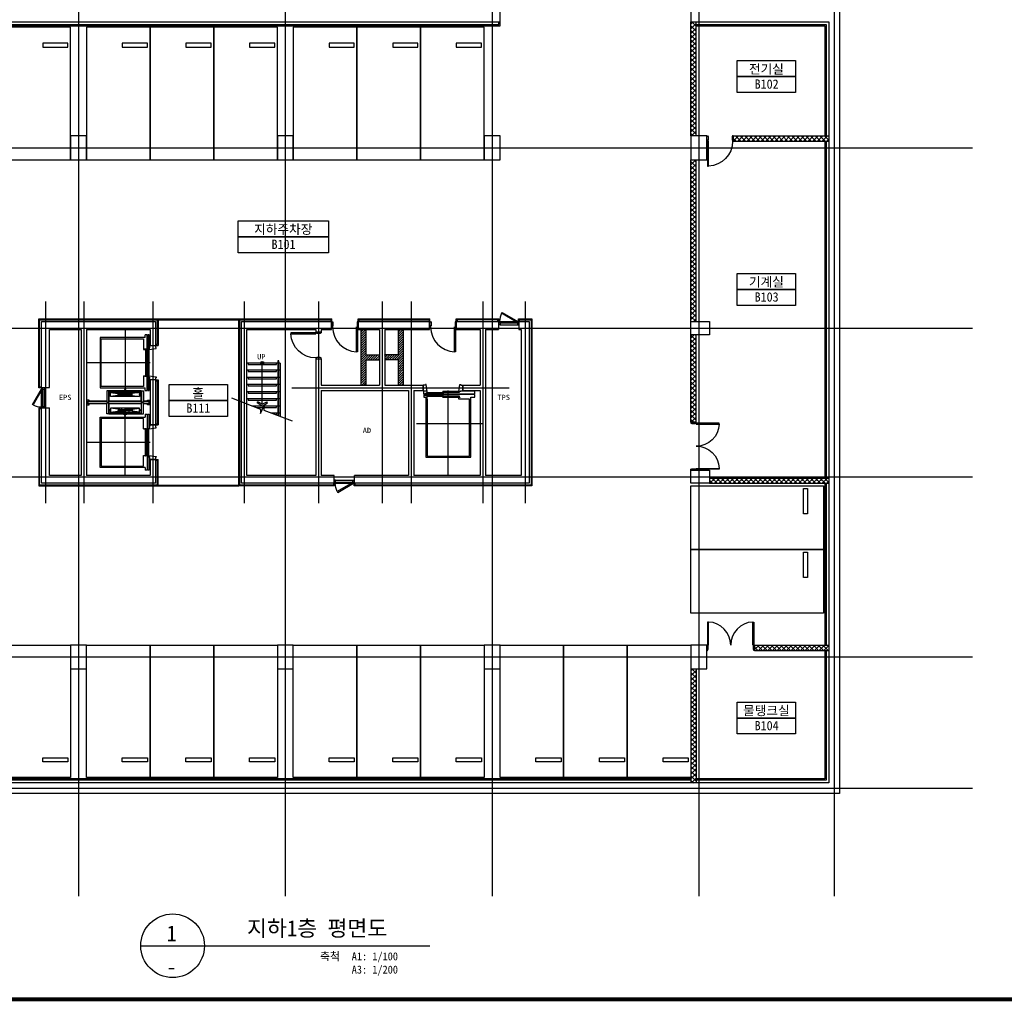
# Model space of a CAD drawing. Header units: millimetres. Extents: x 3445018 to 4174071, y -6064565 to -5122887.
# Tile 144 of 192: x 3700014 to 3737156, y -5254297 to -5217280. Entities that reach past the tile are written whole.
import ezdxf
from ezdxf.enums import TextEntityAlignment as Align

# ---------------------------------------------------------------- set-up
doc = ezdxf.new("R2010")
doc.units = ezdxf.units.MM
doc.header["$MEASUREMENT"] = 0
doc.linetypes.add('CEN', pattern=[66, 60, -2, 2, -2])
doc.layers.get('0').update_dxf_attribs({"linetype": 'CONTINUOUS'})
for name, color, linetype in [('3', 3, 'CONTINUOUS'), ('A_GE_FORM', 7, 'CONTINUOUS'), ('CAR', 5, 'CONTINUOUS'), ('CEN', 13, 'CEN'), ('DO', 7, 'CONTINUOUS'), ('EL3', 7, 'CONTINUOUS'), ('ELEV CAR', 8, 'CONTINUOUS'), ('FIN', 6, 'CONTINUOUS'), ('HA1', 8, 'CONTINUOUS'), ('RBO', 1, 'CONTINUOUS'), ('SHEET_SD', 7, 'CONTINUOUS'), ('ST', 7, 'CONTINUOUS'), ('ST2', 6, 'CONTINUOUS'), ('STL2', 6, 'CONTINUOUS'), ('SY', 1, 'CONTINUOUS'), ('TE1', 3, 'CONTINUOUS'), ('TE2', 2, 'CONTINUOUS'), ('WA1', 2, 'CONTINUOUS'), ('WA2', 3, 'CONTINUOUS')]:
    doc.layers.add(name, color=color, linetype=linetype)
doc.styles.add('SDP-S', font='txt')
doc.styles.add('돋움체', font='txt')

# ---------------------------------------------------------------- blocks, each defined once
blk = doc.blocks.new('D_1800')
at = {"layer": 'DO'}
for points in [[(568613, -959486), (568648, -959486), (568648, -958617), (568613, -958617)], [(570353, -959486), (570318, -959486), (570318, -958617), (570353, -958617)]]:
    blk.add_lwpolyline(points, close=True, dxfattribs=at)
for points in [[(568628, -959646), (568628, -959526), (568613, -959526), (568613, -959486), (568583, -959486), (568583, -959686), (568613, -959686), (568628, -959646)], [(570338, -959646), (570338, -959526), (570353, -959526), (570353, -959486), (570383, -959486), (570383, -959686), (570353, -959686), (570338, -959646)]]:
    blk.add_lwpolyline(points, dxfattribs=at)
for centre, start, end in [((568613, -959486), 0, 87.6944), ((570353, -959486), 92.3056, 180)]:
    blk.add_arc(centre, 870, start, end, dxfattribs=at)
blk = doc.blocks.new('D_1000')
at = {"layer": 'DO'}
blk.add_lwpolyline([(570687, -959494), (570687, -958554), (570722, -958554), (570722, -959494)], close=True, dxfattribs=at)
for points in [[(570702, -959654), (570702, -959534), (570687, -959534), (570687, -959494), (570657, -959494), (570657, -959694), (570687, -959694), (570702, -959654)], [(571612, -959654), (571612, -959534), (571627, -959534), (571627, -959494), (571657, -959494), (571657, -959694), (571627, -959694), (571612, -959654)]]:
    blk.add_lwpolyline(points, dxfattribs=at)
blk.add_arc((570687, -959494), 940, 0, 87.8662, dxfattribs=at)
blk = doc.blocks.new('A$C64A614D3')
at = {"layer": 'ELEV CAR', "linetype": 'CEN'}
for p, q in [((1250, 0), (1250, -2400)), ((4250, 0), (4250, -2400)), ((0, -1455), (2540, -1455)), ((5500, -1455), (2960, -1455))]:
    blk.add_line(p, q, dxfattribs=at)
at = {"layer": 'ELEV CAR'}
for p, q in [((2700, -765), (2700, -49)), ((2800, -49), (2700, -49)), ((2706, -765), (2706, -49)), ((2794, -765), (2794, -49)), ((2800, -49), (2800, -765)), ((300, -2215), (300, -515)), ((300, -515), (2200, -515)), ((350, -555), (350, -2155)), ((2150, -555), (350, -555)), ((2150, -2155), (2150, -555)), ((2200, -515), (2200, -2215)), ((3300, -515), (3300, -2215)), ((5200, -515), (3300, -515)), ((3350, -2155), (3350, -555)), ((3350, -555), (5150, -555)), ((5150, -555), (5150, -2155)), ((5200, -2215), (5200, -515)), ((2318, -837), (2740, -837)), ((2324, -837), (2324, -2067)), ((2378, -904), (2528, -2005)), ((2378, -2005), (2528, -905)), ((2700, -2067), (2700, -843)), ((2706, -2067), (2706, -843)), ((3182, -837), (2760, -837)), ((2794, -2067), (2794, -843)), ((2800, -843), (2800, -2067)), ((3122, -904), (2972, -2005)), ((3122, -2005), (2972, -905)), ((3176, -837), (3176, -2067)), ((2229, -1464), (2229, -1449)), ((2231, -1447), (2260, -1447)), ((2231, -1466), (2260, -1466)), ((2303, -1450), (2263, -1450)), ((2263, -1463), (2303, -1463)), ((2310, -1393), (2308, -1445)), ((2308, -1468), (2310, -1513)), ((2318, -1388), (2315, -1388)), ((2318, -1388), (2315, -1388)), ((2318, -1524), (2318, -1388)), ((2517, -1314), (2389, -1314)), ((2428, -1192), (2428, -1436)), ((2428, -1192), (2432, -1192)), ((2428, -1192), (2432, -1192)), ((2428, -1192), (2432, -1192)), ((2428, -1192), (2432, -1192)), ((2428, -1436), (2432, -1436)), ((2428, -1436), (2432, -1436)), ((2428, -1719), (2428, -1474)), ((2428, -1474), (2432, -1474)), ((2428, -1474), (2432, -1474)), ((2432, -1192), (2432, -1436)), ((2432, -1192), (2432, -1195)), ((2432, -1192), (2432, -1195)), ((2432, -1436), (2432, -1433)), ((2432, -1719), (2432, -1474)), ((2432, -1474), (2432, -1477)), ((2438, -1194), (2441, -1194)), ((2438, -1194), (2441, -1194)), ((2438, -1194), (2438, -1434)), ((2438, -1194), (2444, -1194)), ((2438, -1194), (2444, -1194)), ((2438, -1434), (2444, -1434)), ((2438, -1434), (2444, -1434)), ((2438, -1476), (2444, -1476)), ((2438, -1476), (2444, -1476)), ((2438, -1716), (2438, -1476)), ((2444, -1194), (2444, -1434)), ((2444, -1716), (2444, -1476)), ((2450, -1194), (2450, -1434)), ((2456, -1194), (2450, -1194)), ((2456, -1194), (2450, -1194)), ((2456, -1434), (2450, -1434)), ((2450, -1716), (2450, -1476)), ((2456, -1476), (2450, -1476)), ((2453, -1449), (2453, -1179)), ((2456, -1194), (2453, -1194)), ((2456, -1194), (2453, -1194)), ((2453, -1461), (2453, -1731)), ((2456, -1194), (2456, -1434)), ((2456, -1716), (2456, -1476)), ((2468, -1194), (2462, -1194)), ((2462, -1194), (2462, -1434)), ((2462, -1194), (2462, -1434)), ((2468, -1434), (2462, -1434)), ((2468, -1476), (2462, -1476)), ((2462, -1716), (2462, -1476)), ((2462, -1716), (2462, -1476)), ((2468, -1194), (2465, -1194)), ((2468, -1194), (2468, -1434)), ((2468, -1716), (2468, -1476)), ((2475, -1192), (2474, -1195)), ((2475, -1192), (2474, -1195)), ((2475, -1436), (2474, -1433)), ((2475, -1474), (2474, -1477)), ((2478, -1192), (2475, -1192)), ((2478, -1192), (2475, -1192)), ((2475, -1192), (2475, -1436)), ((2478, -1192), (2475, -1192)), ((2478, -1192), (2475, -1192)), ((2478, -1436), (2475, -1436)), ((2478, -1436), (2475, -1436)), ((2475, -1719), (2475, -1474)), ((2478, -1474), (2475, -1474)), ((2478, -1474), (2475, -1474)), ((2478, -1192), (2478, -1436)), ((2478, -1719), (2478, -1474)), ((2983, -1314), (3111, -1314)), ((3022, -1192), (3025, -1192)), ((3022, -1192), (3025, -1192)), ((3022, -1192), (3022, -1436)), ((3022, -1192), (3025, -1192)), ((3022, -1192), (3025, -1192)), ((3022, -1436), (3025, -1436)), ((3022, -1436), (3025, -1436)), ((3022, -1719), (3022, -1474)), ((3022, -1474), (3025, -1474)), ((3022, -1474), (3025, -1474)), ((3025, -1192), (3026, -1195)), ((3025, -1192), (3025, -1436)), ((3025, -1192), (3026, -1195)), ((3025, -1436), (3026, -1433)), ((3025, -1719), (3025, -1474)), ((3025, -1474), (3026, -1477)), ((3032, -1194), (3032, -1434)), ((3032, -1194), (3038, -1194)), ((3032, -1194), (3035, -1194)), ((3032, -1434), (3038, -1434)), ((3032, -1476), (3038, -1476)), ((3032, -1716), (3032, -1476)), ((3038, -1194), (3038, -1434)), ((3038, -1194), (3038, -1434)), ((3038, -1716), (3038, -1476)), ((3038, -1716), (3038, -1476)), ((3044, -1194), (3044, -1434)), ((3044, -1194), (3047, -1194)), ((3044, -1194), (3047, -1194)), ((3044, -1194), (3050, -1194)), ((3044, -1194), (3050, -1194)), ((3044, -1434), (3050, -1434)), ((3044, -1716), (3044, -1476)), ((3044, -1476), (3050, -1476)), ((3047, -1449), (3047, -1179)), ((3047, -1461), (3047, -1731)), ((3050, -1194), (3050, -1434)), ((3050, -1716), (3050, -1476)), ((3062, -1194), (3056, -1194)), ((3062, -1194), (3056, -1194)), ((3056, -1194), (3056, -1434)), ((3062, -1434), (3056, -1434)), ((3062, -1434), (3056, -1434)), ((3062, -1476), (3056, -1476)), ((3062, -1476), (3056, -1476)), ((3056, -1716), (3056, -1476)), ((3062, -1194), (3059, -1194)), ((3062, -1194), (3059, -1194)), ((3062, -1194), (3062, -1434)), ((3062, -1716), (3062, -1476)), ((3072, -1192), (3068, -1192)), ((3072, -1192), (3068, -1192)), ((3068, -1192), (3068, -1436)), ((3068, -1192), (3068, -1195)), ((3072, -1192), (3068, -1192)), ((3072, -1192), (3068, -1192)), ((3068, -1192), (3068, -1195)), ((3068, -1436), (3068, -1433)), ((3072, -1436), (3068, -1436)), ((3072, -1436), (3068, -1436)), ((3068, -1719), (3068, -1474)), ((3072, -1474), (3068, -1474)), ((3072, -1474), (3068, -1474)), ((3068, -1474), (3068, -1477)), ((3072, -1192), (3072, -1436)), ((3072, -1719), (3072, -1474)), ((3182, -1524), (3182, -1388)), ((3182, -1388), (3185, -1388)), ((3182, -1388), (3185, -1388)), ((3190, -1393), (3192, -1445)), ((3192, -1468), (3190, -1513)), ((3197, -1450), (3237, -1450)), ((3237, -1463), (3197, -1463)), ((3269, -1447), (3240, -1447)), ((3269, -1466), (3240, -1466)), ((3271, -1464), (3271, -1449)), ((2310, -1513), (2310, -1520)), ((2315, -1524), (2318, -1524)), ((2517, -1596), (2389, -1596)), ((2428, -1719), (2432, -1719)), ((2428, -1719), (2432, -1719)), ((2428, -1719), (2432, -1719)), ((2428, -1719), (2432, -1719)), ((2432, -1719), (2432, -1715)), ((2432, -1719), (2432, -1715)), ((2438, -1716), (2441, -1716)), ((2438, -1716), (2441, -1716)), ((2438, -1716), (2444, -1716)), ((2438, -1716), (2444, -1716)), ((2456, -1716), (2450, -1716)), ((2456, -1716), (2450, -1716)), ((2456, -1716), (2453, -1716)), ((2456, -1716), (2453, -1716)), ((2468, -1716), (2462, -1716)), ((2468, -1716), (2465, -1716)), ((2475, -1719), (2474, -1715)), ((2475, -1719), (2474, -1715)), ((2478, -1719), (2475, -1719)), ((2478, -1719), (2475, -1719)), ((2478, -1719), (2475, -1719)), ((2478, -1719), (2475, -1719)), ((2983, -1596), (3111, -1596)), ((3022, -1719), (3025, -1719)), ((3022, -1719), (3025, -1719)), ((3022, -1719), (3025, -1719)), ((3022, -1719), (3025, -1719)), ((3025, -1719), (3026, -1715)), ((3025, -1719), (3026, -1715)), ((3032, -1716), (3035, -1716)), ((3032, -1716), (3038, -1716)), ((3044, -1716), (3047, -1716)), ((3044, -1716), (3047, -1716)), ((3044, -1716), (3050, -1716)), ((3044, -1716), (3050, -1716)), ((3062, -1716), (3056, -1716)), ((3062, -1716), (3056, -1716)), ((3062, -1716), (3059, -1716)), ((3062, -1716), (3059, -1716)), ((3068, -1719), (3068, -1715)), ((3068, -1719), (3068, -1715)), ((3072, -1719), (3068, -1719)), ((3072, -1719), (3068, -1719)), ((3072, -1719), (3068, -1719)), ((3072, -1719), (3068, -1719)), ((3185, -1524), (3182, -1524)), ((3190, -1513), (3190, -1520)), ((300, -2215), (195, -2215)), ((195, -2285), (195, -2215)), ((350, -2155), (750, -2155)), ((750, -2215), (720, -2215)), ((735, -2220), (1765, -2220)), ((735, -2220), (735, -2255)), ((750, -2155), (750, -2215)), ((1250, -2220), (1250, -2255)), ((1750, -2155), (2150, -2155)), ((1750, -2155), (1750, -2215)), ((1750, -2215), (1780, -2215)), ((1765, -2220), (1765, -2255)), ((2305, -2215), (2200, -2215)), ((2305, -2215), (2305, -2285)), ((2318, -2073), (2740, -2073)), ((2700, -2351), (2700, -2145)), ((2706, -2351), (2706, -2145)), ((3182, -2073), (2760, -2073)), ((2794, -2351), (2794, -2145)), ((2800, -2145), (2800, -2351)), ((3195, -2215), (3300, -2215)), ((3195, -2215), (3195, -2285)), ((3750, -2155), (3350, -2155)), ((3750, -2215), (3720, -2215)), ((4765, -2220), (3735, -2220)), ((3735, -2220), (3735, -2255)), ((3750, -2155), (3750, -2215)), ((4250, -2220), (4250, -2255)), ((5150, -2155), (4750, -2155)), ((4750, -2155), (4750, -2215)), ((4750, -2215), (4780, -2215)), ((4765, -2220), (4765, -2255)), ((5200, -2215), (5305, -2215)), ((5305, -2285), (5305, -2215)), ((2305, -2285), (195, -2285)), ((195, -2310), (2305, -2310)), ((195, -2365), (195, -2310)), ((680, -2365), (195, -2365)), ((600, -2400), (680, -2365)), ((600, -2400), (600, -2600)), ((600, -2600), (600, -2400)), ((735, -2255), (1765, -2255)), ((735, -2320), (1765, -2320)), ((735, -2320), (735, -2355)), ((735, -2355), (1765, -2355)), ((1250, -2310), (1250, -2355)), ((1765, -2320), (1765, -2355)), ((2305, -2365), (1820, -2365)), ((1900, -2400), (1820, -2365)), ((1900, -2600), (1900, -2400)), ((1900, -2400), (1900, -2600)), ((2305, -2310), (2305, -2365)), ((2800, -2351), (2700, -2351)), ((3195, -2285), (5305, -2285)), ((5305, -2310), (3195, -2310)), ((3195, -2310), (3195, -2365)), ((3195, -2365), (3680, -2365)), ((3600, -2400), (3680, -2365)), ((3600, -2600), (3600, -2400)), ((4765, -2255), (3735, -2255)), ((4765, -2320), (3735, -2320)), ((3735, -2320), (3735, -2355)), ((4765, -2355), (3735, -2355)), ((4250, -2310), (4250, -2355)), ((4765, -2320), (4765, -2355)), ((4820, -2365), (5305, -2365)), ((4900, -2400), (4820, -2365)), ((4900, -2400), (4900, -2600)), ((5305, -2365), (5305, -2310)), ((681, -2600), (600, -2600)), ((1900, -2600), (1819, -2600)), ((3681, -2600), (3600, -2600)), ((4900, -2600), (4819, -2600))]:
    blk.add_line(p, q, dxfattribs=at)
for points in [[(2800, -94), (2837, -94), (2837, 0), (2663, 0), (2663, -94), (2700, -94)], [(680, -2401), (680, -2361), (750, -2361), (711, -2630), (681, -2630), (681, -2600)], [(1820, -2401), (1820, -2361), (1750, -2361), (1789, -2630), (1819, -2630), (1819, -2600)], [(2800, -2306), (2837, -2306), (2837, -2400), (2663, -2400), (2663, -2306), (2700, -2306)], [(3680, -2401), (3680, -2361), (3750, -2361), (3711, -2630), (3681, -2630), (3681, -2600)], [(4820, -2401), (4820, -2361), (4750, -2361), (4789, -2630), (4819, -2630), (4819, -2600)]]:
    blk.add_lwpolyline(points, dxfattribs=at)
for points in [[(2318, -765), (2740, -765), (2740, -843), (2318, -843)], [(2318, -837), (2358, -837), (2358, -2067), (2318, -2067)], [(2528, -905), (2378, -905), (2378, -2005), (2528, -2005)], [(2408, -843), (2497, -843), (2497, -851), (2458, -855), (2458, -871), (2461, -873), (2461, -905), (2445, -905), (2445, -873), (2448, -871), (2448, -855), (2408, -851)], [(3182, -765), (2760, -765), (2760, -843), (3182, -843)], [(2972, -905), (3122, -905), (3122, -2005), (2972, -2005)], [(3092, -843), (3002, -843), (3002, -851), (3042, -855), (3042, -871), (3039, -873), (3039, -905), (3055, -905), (3055, -873), (3052, -871), (3052, -855), (3092, -851)], [(3182, -837), (3142, -837), (3142, -2067), (3182, -2067)], [(2318, -2145), (2740, -2145), (2740, -2067), (2318, -2067)], [(2408, -2067), (2497, -2067), (2497, -2060), (2458, -2056), (2458, -2039), (2461, -2037), (2461, -2005), (2445, -2005), (2445, -2037), (2448, -2039), (2448, -2056), (2408, -2060)], [(3182, -2145), (2760, -2145), (2760, -2067), (3182, -2067)], [(3092, -2067), (3002, -2067), (3002, -2060), (3042, -2056), (3042, -2039), (3039, -2037), (3039, -2005), (3055, -2005), (3055, -2037), (3052, -2039), (3052, -2056), (3092, -2060)]]:
    blk.add_lwpolyline(points, close=True, dxfattribs=at)
for centre, radius, start, end in [((2231, -1449), 2, 90, 180), ((2231, -1449), 2, 90, 180), ((2231, -1464), 2, 180, 270), ((2231, -1464), 2, 180, 270), ((2263, -1447), 3, 180, 270), ((2263, -1466), 3, 90, 180), ((2303, -1445), 5, 270, 356.6174), ((2303, -1468), 5, 3.3826, 90), ((2315, -1394), 5, 90, 176.6174), ((2315, -1394), 5, 90, 176.6174), ((2315, -1394), 5, 90, 176.6174), ((2435, -1194), 3, 190.2367, 0), ((2435, -1194), 3, 190.2367, 0), ((2435, -1434), 3, 0, 169.7633), ((2435, -1476), 3, 190.2367, 0), ((2447, -1194), 3, 180, 0), ((2447, -1194), 3, 180, 0), ((2447, -1434), 3, 0, 180), ((2447, -1476), 3, 180, 0), ((2459, -1194), 3, 180, 0), ((2459, -1194), 3, 180, 0), ((2459, -1434), 3, 0, 180), ((2459, -1476), 3, 180, 0), ((2471, -1194), 3, 180, 349.7633), ((2471, -1194), 3, 180, 349.7633), ((2471, -1434), 3, 10.2367, 180), ((2471, -1476), 3, 180, 349.7633), ((3029, -1194), 3, 190.2367, 0), ((3029, -1194), 3, 190.2367, 0), ((3029, -1434), 3, 0, 169.7633), ((3029, -1476), 3, 190.2367, 0), ((3041, -1194), 3, 180, 0), ((3041, -1194), 3, 180, 0), ((3041, -1434), 3, 0, 180), ((3041, -1476), 3, 180, 0), ((3053, -1194), 3, 180, 0), ((3053, -1194), 3, 180, 0), ((3053, -1434), 3, 0, 180), ((3053, -1476), 3, 180, 0), ((3065, -1194), 3, 180, 349.7633), ((3065, -1194), 3, 180, 349.7633), ((3065, -1434), 3, 10.2367, 180), ((3065, -1476), 3, 180, 349.7633), ((3185, -1394), 5, 3.3826, 90), ((3185, -1394), 5, 3.3826, 90), ((3185, -1394), 5, 3.3826, 90), ((3197, -1445), 5, 183.3826, 270), ((3197, -1468), 5, 90, 176.6174), ((3237, -1447), 3, 270, 0), ((3237, -1466), 3, 0, 90), ((3269, -1449), 2, 0, 90), ((3269, -1449), 2, 0, 90), ((3269, -1464), 2, 270, 0), ((3269, -1464), 2, 270, 0), ((2315, -1520), 5, 183.3826, 270), ((2435, -1716), 3, 0, 169.7633), ((2435, -1716), 3, 0, 169.7633), ((2447, -1716), 3, 0, 180), ((2447, -1716), 3, 0, 180), ((2459, -1716), 3, 0, 180), ((2459, -1716), 3, 0, 180), ((2471, -1716), 3, 10.2367, 180), ((2471, -1716), 3, 10.2367, 180), ((3029, -1716), 3, 0, 169.7633), ((3029, -1716), 3, 0, 169.7633), ((3041, -1716), 3, 0, 180), ((3041, -1716), 3, 0, 180), ((3053, -1716), 3, 0, 180), ((3053, -1716), 3, 0, 180), ((3065, -1716), 3, 10.2367, 180), ((3065, -1716), 3, 10.2367, 180), ((3185, -1520), 5, 270, 356.6174)]:
    blk.add_arc(centre, radius, start, end, dxfattribs=at)
blk = doc.blocks.new('A$C42BD091C')
at = {"layer": 'ELEV CAR', "linetype": 'CEN'}
for p, q in [((1300, 0), (1300, -3200)), ((2500, -1955), (0, -1955))]:
    blk.add_line(p, q, dxfattribs=at)
at = {"layer": 'ELEV CAR'}
for p, q in [((2150, -688), (450, -688)), ((450, -688), (450, -2943)), ((2100, -728), (500, -728)), ((500, -728), (500, -2878)), ((2100, -2873), (2100, -728)), ((2150, -2943), (2150, -688)), ((450, -2943), (295, -2943)), ((295, -2943), (295, -3045)), ((500, -2878), (895, -2878)), ((865, -2943), (865, -2933)), ((895, -2943), (865, -2943)), ((895, -2878), (895, -2943)), ((2215, -2943), (2150, -2943)), ((2215, -3045), (2215, -2943)), ((295, -3045), (2215, -3045)), ((825, -3177), (745, -3200)), ((745, -3200), (745, -3400)), ((2245, -3200), (2097, -3177)), ((2245, -3200), (2245, -3400))]:
    blk.add_line(p, q, dxfattribs=at)
for points in [[(1503, -2948), (879, -2948), (879, -2980), (1503, -2980)], [(879, -3162), (1503, -3162), (1503, -3132), (879, -3132)], [(2111, -2985), (1487, -2985), (1487, -3017), (2111, -3017)], [(2111, -3092), (2111, -3122), (1487, -3122), (1487, -3092)]]:
    blk.add_lwpolyline(points, close=True, dxfattribs=at)
for points in [[(1495, -2923), (1495, -3092), (1495, -3177)], [(2125, -2873), (2095, -2873), (2095, -2980), (2121, -2980), (2121, -3017), (2196, -3017), (2196, -3045), (2215, -3045)], [(2097, -3177), (2232, -3177), (2232, -3070), (295, -3070), (295, -3177), (825, -3177)], [(825, -3197), (825, -3167), (895, -3167), (858, -3429), (828, -3429), (828, -3400), (745, -3400)], [(2164, -3100), (2164, -3070), (2120, -3070), (2120, -3127), (2095, -3127), (2095, -3167), (2132, -3430), (2162, -3430), (2162, -3400), (2245, -3400)]]:
    blk.add_lwpolyline(points, dxfattribs=at)
blk = doc.blocks.new('D_750')
at = {"layer": 'DO', "color": 8}
for p, q in [((572803, -959540), (573487, -959540)), ((572818, -959588), (573472, -959588)), ((572818, -959660), (573472, -959660))]:
    blk.add_line(p, q, dxfattribs=at)
at = {"layer": 'DO'}
for points in [[(573487, -959540), (573469, -959571), (572878, -959229), (572895, -959199), (573487, -959540)], [(572770, -959560), (572770, -959540), (572803, -959540), (572803, -959588), (572818, -959588), (572818, -959660), (572770, -959660), (572770, -959640)], [(573520, -959560), (573520, -959540), (573487, -959540), (573487, -959588), (573472, -959588), (573472, -959660), (573520, -959660), (573520, -959640)]]:
    blk.add_lwpolyline(points, dxfattribs=at)
at = {"layer": 'DO', "color": 8}
blk.add_arc((573487, -959540), 684, 152.9331, 180, dxfattribs=at)
blk = doc.blocks.new('PARK')
at = {"layer": 'CAR'}
for points in [[(577582, -921431), (579982, -921431), (579982, -916431), (577582, -916431)], [(578932, -917181), (579882, -917181), (579882, -917031), (578932, -917031)]]:
    blk.add_lwpolyline(points, close=True, dxfattribs=at)
blk = doc.blocks.new('sheet _서영')
at = {"layer": 'A_GE_FORM', "const_width": 1.5}
blk.add_lwpolyline([(-361868.49, -1059038.93), (-362670.49, -1059038.93), (-362670.49, -1058483.93), (-361868.49, -1058483.93)], close=True, dxfattribs=at)
blk = doc.blocks.new('ARROW1')
for p, q in [((0, 0), (0.286, 0.501)), ((0, 0), (0.286, -0.501)), ((0.165, 0), (0.41, 0.429)), ((0.165, 0), (0.41, -0.429)), ((0.286, 0.501), (0.41, 0.43)), ((0.286, -0.501), (0.41, -0.43))]:
    blk.add_line(p, q)

msp = doc.modelspace()

# ---------------------------------------------------------------- hatches: boundary and pattern name
at = {"layer": 'HA1', "ltscale": 200}
h = msp.add_hatch(dxfattribs=at)
h.set_pattern_fill('ANSI37', color=256, scale=1000)
h.paths.add_polyline_path([(3725534.29, -5217362.953), (3725334.29, -5217362.953), (3725334.29, -5221662.953), (3725534.29, -5221662.953)])
h = msp.add_hatch(dxfattribs=at)
h.set_pattern_fill('ANSI37', color=256, scale=1000)
h.paths.add_polyline_path([(3730534.29, -5221662.953), (3726934.29, -5221662.953), (3726934.29, -5221862.953), (3730534.29, -5221862.953)])
h = msp.add_hatch(dxfattribs=at)
h.set_pattern_fill('ANSI37', color=256, scale=1000)
h.paths.add_polyline_path([(3725534.29, -5222562.953), (3725334.29, -5222562.953), (3725334.29, -5228662.953), (3725534.29, -5228662.953)])
h = msp.add_hatch(dxfattribs=at)
h.set_pattern_fill('ANSI31', color=256, scale=500)
h.set_pattern_definition([(45, (321251.61, -9e-10), (-44.1941738, 44.1941738), [])])
h.paths.add_polyline_path([(3713584.29, -5229917.953), (3713074.29, -5229917.953), (3713074.29, -5228962.953), (3712884.29, -5228962.953), (3712884.29, -5231062.953), (3713074.29, -5231062.953), (3713074.29, -5230107.953), (3713584.29, -5230107.953)])
h.paths.add_polyline_path([(3714484.29, -5228962.953), (3714294.29, -5228962.953), (3714294.29, -5229917.953), (3713784.29, -5229917.953), (3713784.29, -5230107.953), (3714294.29, -5230107.953), (3714294.29, -5231062.953), (3714484.29, -5231062.953)])
h = msp.add_hatch(dxfattribs=at)
h.set_pattern_fill('ANSI37', color=256, scale=1000)
h.paths.add_polyline_path([(3725534.29, -5229162.953), (3725334.29, -5229162.953), (3725334.29, -5232462.953), (3725534.29, -5232462.953)])
h = msp.add_hatch(dxfattribs=at)
h.set_pattern_fill('ANSI37', color=256, scale=1000)
h.paths.add_polyline_path([(3730534.29, -5234562.953), (3726034.29, -5234562.953), (3726034.29, -5234762.953), (3730534.29, -5234762.953)])
h = msp.add_hatch(dxfattribs=at)
h.set_pattern_fill('ANSI37', color=256, scale=1000)
h.paths.add_polyline_path([(3730534.29, -5240862.953), (3727734.29, -5240862.953), (3727734.29, -5241062.953), (3730534.29, -5241062.953)])
h = msp.add_hatch(dxfattribs=at)
h.set_pattern_fill('ANSI37', color=256, scale=1000)
h.paths.add_polyline_path([(3725534.29, -5241762.953), (3725334.29, -5241762.953), (3725334.29, -5246062.953), (3725534.29, -5246062.953)])

# ---------------------------------------------------------------- linework, layer by layer
at = {"layer": 'CEN'}
for p, q in [((3702234.29, -5205977.477), (3702234.29, -5250325.917)), ((3710034.29, -5205977.477), (3710034.29, -5250325.917)), ((3717834.29, -5205977.477), (3717834.29, -5250325.917)), ((3725634.29, -5205977.477), (3725634.29, -5250325.917)), ((3730734.29, -5205977.477), (3730734.29, -5250325.917)), ((3685098.874, -5222112.953), (3735957.54, -5222112.953)), ((3700984.29, -5227912.953), (3700984.29, -5235512.953)), ((3702434.29, -5227912.953), (3702434.29, -5235512.953)), ((3705034.29, -5227912.953), (3705034.29, -5235512.953)), ((3708484.29, -5227912.953), (3708484.29, -5235512.953)), ((3711284.29, -5227912.953), (3711284.29, -5235512.953)), ((3713684.29, -5227912.953), (3713684.29, -5235512.953)), ((3714784.29, -5227912.953), (3714784.29, -5235512.953)), ((3717484.29, -5227912.953), (3717484.29, -5235512.953)), ((3719084.29, -5227912.953), (3719084.29, -5235512.953)), ((3685098.874, -5228912.953), (3735957.54, -5228912.953)), ((3710284.29, -5231162.953), (3718484.29, -5231162.953)), ((3685098.874, -5234512.953), (3735957.54, -5234512.953)), ((3685098.874, -5241312.953), (3735957.54, -5241312.953)), ((3685098.874, -5246262.953), (3735957.54, -5246262.953))]:
    msp.add_line(p, q, dxfattribs=at)
at = {"layer": 'EL3', "ltscale": 1000}
msp.add_lwpolyline([(3709784.29, -5232219.419), (3709784.29, -5230149.953, 0.414213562), (3709774.29, -5230139.953), (3709756.29, -5230139.953, 0.414213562), (3709746.29, -5230149.953), (3709746.29, -5232205.065)], format="xyb", dxfattribs=at)
at = {"layer": 'FIN'}
for points in [[(3700834.29, -5231162.953), (3700734.29, -5231162.953), (3700734.29, -5228562.953), (3705234.29, -5228562.953), (3705234.29, -5229562.953)], [(3700834.29, -5231132.953), (3700764.29, -5231132.953), (3700764.29, -5228592.953), (3705204.29, -5228592.953), (3705204.29, -5229532.953), (3705134.29, -5229532.953)], [(3711884.29, -5234762.953), (3711884.29, -5234862.953), (3708284.29, -5234862.953), (3708284.29, -5228562.953), (3711784.29, -5228562.953)], [(3711854.29, -5234762.953), (3711854.29, -5234832.953), (3708314.29, -5234832.953), (3708314.29, -5228592.953), (3711754.29, -5228592.953), (3711754.29, -5228662.953)], [(3711784.29, -5228662.953), (3711784.29, -5228562.953)], [(3718834.29, -5228662.953), (3718834.29, -5228562.953), (3719334.29, -5228562.953), (3719334.29, -5234862.953), (3712634.29, -5234862.953), (3712634.29, -5234762.953)], [(3718864.29, -5228662.953), (3718864.29, -5228592.953), (3719304.29, -5228592.953), (3719304.29, -5234832.953), (3712664.29, -5234832.953), (3712664.29, -5234762.953)], [(3712784.29, -5228562.953), (3715484.29, -5228562.953)], [(3712784.29, -5228662.953), (3712784.29, -5228562.953)], [(3712814.29, -5228662.953), (3712814.29, -5228592.953), (3715454.29, -5228592.953), (3715454.29, -5228662.953)], [(3715484.29, -5228662.953), (3715484.29, -5228562.953)], [(3716484.29, -5228562.953), (3718084.29, -5228562.953), (3718084.29, -5228662.953)], [(3716484.29, -5228662.953), (3716484.29, -5228562.953)], [(3718054.29, -5228662.953), (3718054.29, -5228592.953), (3716514.29, -5228592.953), (3716514.29, -5228662.953)], [(3705134.29, -5229562.953), (3705234.29, -5229562.953)], [(3705134.29, -5230862.953), (3705234.29, -5230862.953)], [(3705134.29, -5230892.953), (3705204.29, -5230892.953), (3705204.29, -5232532.953), (3705134.29, -5232532.953)], [(3705234.29, -5230862.953), (3705234.29, -5232562.953)], [(3700834.29, -5231912.953), (3700734.29, -5231912.953), (3700734.29, -5234862.953), (3705234.29, -5234862.953), (3705234.29, -5233862.953)], [(3705134.29, -5233892.953), (3705204.29, -5233892.953), (3705204.29, -5234832.953), (3700764.29, -5234832.953), (3700764.29, -5231942.953), (3700834.29, -5231942.953)], [(3705134.29, -5232562.953), (3705234.29, -5232562.953)], [(3705134.29, -5233862.953), (3705234.29, -5233862.953)]]:
    msp.add_lwpolyline(points, dxfattribs=at)
at = {"layer": 'HA1', "ltscale": 200}
for p, q in [((3705234.29, -5228562.953), (3708284.29, -5228562.953)), ((3705234.29, -5228592.953), (3708284.29, -5228592.953)), ((3705234.29, -5234832.953), (3708284.29, -5234832.953)), ((3705234.29, -5234862.953), (3708284.29, -5234862.953))]:
    msp.add_line(p, q, dxfattribs=at)
at = {"layer": 'RBO'}
for points in [[(3727084.341, -5219423.503), (3727084.341, -5218823.503), (3729284.341, -5218823.503), (3729284.341, -5219423.503)], [(3727084.341, -5220023.503), (3727084.341, -5219423.503), (3729284.341, -5219423.503), (3729284.341, -5220023.503)], [(3708259.982, -5225466.139), (3708259.982, -5224866.139), (3711659.982, -5224866.139), (3711659.982, -5225466.139)], [(3708259.982, -5226066.139), (3708259.982, -5225466.139), (3711659.982, -5225466.139), (3711659.982, -5226066.139)], [(3727084.341, -5227451.598), (3727084.341, -5226851.598), (3729284.341, -5226851.598), (3729284.341, -5227451.598)], [(3727084.341, -5228051.598), (3727084.341, -5227451.598), (3729284.341, -5227451.598), (3729284.341, -5228051.598)], [(3705648.162, -5231640.493), (3705648.162, -5231040.493), (3707848.162, -5231040.493), (3707848.162, -5231640.493)], [(3705648.162, -5232240.493), (3705648.162, -5231640.493), (3707848.162, -5231640.493), (3707848.162, -5232240.493)], [(3727084.341, -5243616.684), (3727084.341, -5243016.684), (3729284.341, -5243016.684), (3729284.341, -5243616.684)], [(3727084.341, -5244216.684), (3727084.341, -5243616.684), (3729284.341, -5243616.684), (3729284.341, -5244216.684)]]:
    msp.add_lwpolyline(points, close=True, dxfattribs=at)
at = {"layer": 'ST', "ltscale": 1000}
for p, q in [((3709746.29, -5230227.953), (3708584.29, -5230227.953)), ((3709824.29, -5230227.953), (3709784.29, -5230227.953)), ((3709834.29, -5230237.953), (3709834.29, -5232238.305)), ((3709746.29, -5230497.953), (3708584.29, -5230497.953)), ((3709746.29, -5230767.953), (3708584.29, -5230767.953)), ((3709834.29, -5230497.953), (3709784.29, -5230497.953)), ((3709834.29, -5230767.953), (3709784.29, -5230767.953)), ((3709746.29, -5231037.953), (3708584.29, -5231037.953)), ((3709834.29, -5231037.953), (3709784.29, -5231037.953)), ((3709746.29, -5231307.953), (3708584.29, -5231307.953)), ((3709834.29, -5231307.953), (3709784.29, -5231307.953)), ((3709746.29, -5231577.953), (3708584.29, -5231577.953)), ((3709746.29, -5231847.953), (3708800.893, -5231847.953)), ((3709834.29, -5231577.953), (3709784.29, -5231577.953)), ((3709834.29, -5231847.953), (3709784.29, -5231847.953)), ((3709746.29, -5232117.953), (3709515.675, -5232117.953)), ((3709834.29, -5232117.953), (3709784.29, -5232117.953))]:
    msp.add_line(p, q, dxfattribs=at)
msp.add_arc((3709824.29, -5230237.953), 10, 0, 90, dxfattribs=at)
at = {"layer": 'ST2', "ltscale": 1000}
for points in [[(3708634.786, -5230227.953), (3708634.786, -5230277.953), (3709696.29, -5230277.953), (3709696.29, -5230227.953)], [(3708634.786, -5230497.953), (3708634.786, -5230547.953), (3709696.29, -5230547.953), (3709696.29, -5230497.953)], [(3708634.786, -5230767.953), (3708634.786, -5230817.953), (3709696.29, -5230817.953), (3709696.29, -5230767.953)], [(3708634.786, -5231037.953), (3708634.786, -5231087.953), (3709696.29, -5231087.953), (3709696.29, -5231037.953)], [(3708634.786, -5231307.953), (3708634.786, -5231357.953), (3709696.29, -5231357.953), (3709696.29, -5231307.953)], [(3708634.786, -5231577.953), (3708634.786, -5231627.953), (3709696.29, -5231627.953), (3709696.29, -5231577.953)], [(3708933.26, -5231897.953), (3709696.29, -5231897.953), (3709696.29, -5231847.953)], [(3709648.042, -5232167.953), (3709696.29, -5232167.953), (3709696.29, -5232117.953)]]:
    msp.add_lwpolyline(points, dxfattribs=at)
at = {"layer": 'STL2', "ltscale": 200}
for points in [[(3694734.29, -5217512.953), (3718134.29, -5217512.953), (3718134.29, -5217362.953)], [(3694734.29, -5217462.953), (3718084.29, -5217462.953), (3718084.29, -5217362.953)], [(3725534.29, -5217462.953), (3730434.29, -5217462.953), (3730434.29, -5221662.953)], [(3725534.29, -5217512.953), (3730384.29, -5217512.953), (3730384.29, -5221662.953)], [(3730384.29, -5221862.953), (3730384.29, -5234562.953)], [(3730434.29, -5221862.953), (3730434.29, -5234562.953)], [(3730384.29, -5234762.953), (3730384.29, -5240862.953)], [(3730434.29, -5234762.953), (3730434.29, -5240862.953)], [(3730384.29, -5241062.953), (3730384.29, -5245912.953), (3725534.29, -5245912.953)], [(3730434.29, -5241062.953), (3730434.29, -5245962.953), (3725534.29, -5245962.953)], [(3725334.29, -5245912.953), (3694734.29, -5245912.953)], [(3725334.29, -5245962.953), (3694734.29, -5245962.953)]]:
    msp.add_lwpolyline(points, dxfattribs=at)
at = {"layer": 'SY'}
for p, q in [((3709165.29, -5231782.32), (3709165.29, -5230227.953)), ((3704582.551, -5252202.431), (3715486.028, -5252202.431))]:
    msp.add_line(p, q, dxfattribs=at)
at = {"layer": 'SY', "linetype": 'Continuous'}
msp.add_lwpolyline([(3707997.371, -5231544.432), (3709102.342, -5231961.821), (3709100.882, -5232135.948), (3709229.697, -5231829.957), (3709226.488, -5232008.716), (3710296.091, -5232412.745)], dxfattribs=at)
at = {"layer": 'SY'}
for centre, radius in [((3709165.29, -5230227.953), 62.5), ((3705782.551, -5252202.431), 1200)]:
    msp.add_circle(centre, radius, dxfattribs=at)
at = {"layer": 'WA1'}
for p, q in [((3718134.29, -5217362.953), (3718134.29, -5216962.953)), ((3702334.29, -5228962.953), (3702334.29, -5234462.953)), ((3702534.29, -5228962.953), (3702534.29, -5234462.953)), ((3711184.29, -5228962.953), (3711184.29, -5229052.953)), ((3711384.29, -5228962.953), (3711384.29, -5229052.953)), ((3711774.29, -5228962.953), (3711774.29, -5228662.953)), ((3712794.29, -5228962.953), (3712794.29, -5228662.953)), ((3713584.29, -5228962.953), (3713584.29, -5231062.953)), ((3713784.29, -5228962.953), (3713784.29, -5231062.953)), ((3715474.29, -5228962.953), (3715474.29, -5228662.953)), ((3716494.29, -5228962.953), (3716494.29, -5228662.953)), ((3717384.29, -5228962.953), (3717384.29, -5231062.953)), ((3717584.29, -5228962.953), (3717584.29, -5234462.953)), ((3718074.29, -5228662.953), (3718074.29, -5228962.953)), ((3718844.29, -5228662.953), (3718844.29, -5228962.953)), ((3711184.29, -5229052.953), (3711384.29, -5229052.953)), ((3704934.29, -5229562.953), (3705134.29, -5229562.953)), ((3711184.29, -5230072.953), (3711184.29, -5234462.953)), ((3711184.29, -5230072.953), (3711384.29, -5230072.953)), ((3711384.29, -5230072.953), (3711384.29, -5231062.953)), ((3700834.29, -5231152.953), (3701134.29, -5231152.953)), ((3705134.29, -5230862.953), (3704934.29, -5230862.953)), ((3711384.29, -5231062.953), (3713584.29, -5231062.953)), ((3713784.29, -5231062.953), (3715234.542, -5231062.953)), ((3715234.542, -5231062.953), (3715234.542, -5231262.954)), ((3716734.542, -5231062.953), (3717384.29, -5231062.953)), ((3716734.542, -5231062.953), (3716734.542, -5231262.953)), ((3711384.29, -5231262.953), (3711384.29, -5234462.953)), ((3711384.29, -5231262.953), (3714684.29, -5231262.953)), ((3714684.29, -5231262.953), (3714684.29, -5234462.953)), ((3714884.29, -5231262.953), (3714884.29, -5234462.953)), ((3714884.29, -5231262.953), (3715234.542, -5231262.953)), ((3716734.542, -5231262.953), (3717384.29, -5231262.953)), ((3717384.29, -5231262.953), (3717384.29, -5234462.953)), ((3700834.29, -5231922.953), (3701134.29, -5231922.953)), ((3704934.29, -5232562.953), (3705134.29, -5232562.953)), ((3705134.29, -5233862.953), (3704934.29, -5233862.953)), ((3711874.29, -5234762.953), (3711874.29, -5234462.953)), ((3712644.29, -5234762.953), (3712644.29, -5234462.953))]:
    msp.add_line(p, q, dxfattribs=at)
for points in [[(3694234.29, -5210962.953), (3725334.29, -5210962.953), (3725334.29, -5217362.953)], [(3725634.29, -5216962.953), (3730934.29, -5216962.953), (3730934.29, -5246462.953), (3689134.29, -5246462.953), (3689134.29, -5216962.953), (3718134.29, -5216962.953)], [(3725334.29, -5217362.953), (3730534.29, -5217362.953), (3730534.29, -5246062.953), (3689534.29, -5246062.953), (3689534.29, -5217362.953), (3718134.29, -5217362.953)], [(3700834.29, -5231152.953), (3700834.29, -5228662.953), (3705134.29, -5228662.953), (3705134.29, -5229562.953)], [(3701134.29, -5231152.953), (3701134.29, -5228962.953), (3702334.29, -5228962.953)], [(3702534.29, -5228962.953), (3704934.29, -5228962.953), (3704934.29, -5229562.953)], [(3711874.29, -5234762.953), (3708384.29, -5234762.953), (3708384.29, -5228662.953), (3711774.29, -5228662.953)], [(3711184.29, -5234462.953), (3708584.29, -5234462.953), (3708584.29, -5228962.953), (3711184.29, -5228962.953)], [(3711384.29, -5228962.953), (3711774.29, -5228962.953)], [(3718844.29, -5228662.953), (3719234.29, -5228662.953), (3719234.29, -5234762.953), (3712644.29, -5234762.953)], [(3712794.29, -5228662.953), (3715474.29, -5228662.953)], [(3712794.29, -5228962.953), (3713584.29, -5228962.953)], [(3713784.29, -5228962.953), (3715474.29, -5228962.953)], [(3716494.29, -5228662.953), (3718074.29, -5228662.953)], [(3716494.29, -5228962.953), (3717384.29, -5228962.953)], [(3717584.29, -5228962.953), (3718074.29, -5228962.953)], [(3718844.29, -5228962.953), (3718934.29, -5228962.953), (3718934.29, -5234462.953), (3717584.29, -5234462.953)], [(3704934.29, -5230862.953), (3704934.29, -5232562.953)], [(3705134.29, -5230862.953), (3705134.29, -5232562.953)], [(3705134.29, -5233862.953), (3705134.29, -5234762.953), (3700834.29, -5234762.953), (3700834.29, -5231922.953)], [(3702334.29, -5234462.953), (3701134.29, -5234462.953), (3701134.29, -5231922.953)], [(3704934.29, -5233862.953), (3704934.29, -5234462.953), (3702534.29, -5234462.953)], [(3711874.29, -5234462.953), (3711384.29, -5234462.953)], [(3714684.29, -5234462.953), (3712644.29, -5234462.953)], [(3717384.29, -5234462.953), (3714884.29, -5234462.953)]]:
    msp.add_lwpolyline(points, dxfattribs=at)
for points in [[(3701934.29, -5222562.953), (3702534.29, -5222562.953), (3702534.29, -5221662.953), (3701934.29, -5221662.953)], [(3709734.29, -5222562.953), (3710334.29, -5222562.953), (3710334.29, -5221662.953), (3709734.29, -5221662.953)], [(3717534.29, -5222562.953), (3718134.29, -5222562.953), (3718134.29, -5221662.953), (3717534.29, -5221662.953)], [(3725334.29, -5222562.953), (3725934.29, -5222562.953), (3725934.29, -5221662.953), (3725334.29, -5221662.953)], [(3726034.29, -5228662.953), (3726034.29, -5229162.953), (3725334.29, -5229162.953), (3725334.29, -5228662.953)], [(3726034.29, -5234262.953), (3726034.29, -5234762.953), (3725334.29, -5234762.953), (3725334.29, -5234262.953)], [(3701934.29, -5241762.953), (3702534.29, -5241762.953), (3702534.29, -5240862.953), (3701934.29, -5240862.953)], [(3709734.29, -5241762.953), (3710334.29, -5241762.953), (3710334.29, -5240862.953), (3709734.29, -5240862.953)], [(3717534.29, -5241762.953), (3718134.29, -5241762.953), (3718134.29, -5240862.953), (3717534.29, -5240862.953)], [(3725334.29, -5241762.953), (3725934.29, -5241762.953), (3725934.29, -5240862.953), (3725334.29, -5240862.953)]]:
    msp.add_lwpolyline(points, close=True, dxfattribs=at)
at = {"layer": 'WA2'}
for p, q in [((3725334.29, -5221662.953), (3725334.29, -5217362.953)), ((3725534.29, -5221662.953), (3725534.29, -5217362.953)), ((3726934.29, -5221662.953), (3730534.29, -5221662.953)), ((3726934.29, -5221662.953), (3726934.29, -5221862.953)), ((3726934.29, -5221862.953), (3730534.29, -5221862.953)), ((3725334.29, -5228662.953), (3725334.29, -5222562.953)), ((3725534.29, -5228662.953), (3725534.29, -5222562.953)), ((3712884.29, -5228962.953), (3712884.29, -5231062.953)), ((3713074.29, -5228962.953), (3713074.29, -5229917.953)), ((3714294.29, -5228962.953), (3714294.29, -5229917.953)), ((3714484.29, -5228962.953), (3714484.29, -5231062.953)), ((3725334.29, -5232462.953), (3725334.29, -5229162.953)), ((3725534.29, -5232462.953), (3725534.29, -5229162.953)), ((3713074.29, -5229917.953), (3713584.29, -5229917.953)), ((3714294.29, -5229917.953), (3713784.29, -5229917.953)), ((3713074.29, -5230107.953), (3713074.29, -5231062.953)), ((3713074.29, -5230107.953), (3713584.29, -5230107.953)), ((3714294.29, -5230107.953), (3713784.29, -5230107.953)), ((3714294.29, -5230107.953), (3714294.29, -5231062.953)), ((3726034.29, -5234562.953), (3730534.29, -5234562.953)), ((3726034.29, -5234762.953), (3730534.29, -5234762.953)), ((3727734.29, -5240862.953), (3730534.29, -5240862.953)), ((3727734.29, -5240862.953), (3727734.29, -5241062.953)), ((3727734.29, -5241062.953), (3730534.29, -5241062.953)), ((3725334.29, -5241762.953), (3725334.29, -5246062.953)), ((3725534.29, -5241762.953), (3725534.29, -5246062.953))]:
    msp.add_line(p, q, dxfattribs=at)
at = {"layer": 'WA2', "ltscale": 200}
msp.add_line((3725334.29, -5232462.953), (3725534.29, -5232462.953), dxfattribs=at)

# ---------------------------------------------------------------- block references
at = {"layer": '3', "xscale": 100, "yscale": 100, "zscale": 100}
msp.add_blockref('sheet _서영', (39938470.4, 100649671.693), dxfattribs=at)
at = {"layer": 'CAR'}
for p in [(3121951.86, -4301131.939), (3124951.86, -4301131.939), (3127351.86, -4301131.939), (3129751.86, -4301131.939), (3132751.86, -4301131.939), (3135151.86, -4301131.939), (3137551.86, -4301131.939)]:
    msp.add_blockref('PARK', p, dxfattribs=at)
at = {"layer": 'CAR', "xscale": -1}
for p, rotation in [((4646765.304, -5814845.382), 270), ((4646765.304, -5817245.382), 270), ((3121951.86, -6162293.967), 180), ((3124951.86, -6162293.967), 180), ((3127351.86, -6162293.967), 180), ((3129751.86, -6162293.967), 180), ((3132751.86, -6162293.967), 180), ((3135151.86, -6162293.967), 180), ((3137551.86, -6162293.967), 180), ((3140551.86, -6162293.967), 180), ((3142951.86, -6162293.967), 180), ((3145351.86, -6162293.967), 180)]:
    msp.add_blockref('PARK', p, dxfattribs=dict(at, rotation=rotation))
at = {"layer": 'DO', "xscale": -1}
for name, p, rotation in [('D_1000', (3155277.22, -6181356.573), 180), ('D_1000', (2751690.669, -4658405.883), 90), ('D_1800', (4685020.37, -5802846.419), 270), ('D_750', (3139114.486, -6194303.382), 180)]:
    msp.add_blockref(name, p, dxfattribs=dict(at, rotation=rotation))
at = {"layer": 'DO'}
for name, p in [('D_750', (3145314.486, -4269122.524)), ('D_1800', (3157350.824, -4281376.872))]:
    msp.add_blockref(name, p, dxfattribs=at)
for name, p, rotation in [('D_1000', (4283441.359, -6188356.573), 180), ('D_1000', (4287141.359, -6188356.573), 180), ('D_750', (2741293.861, -5804682.756), 90)]:
    msp.add_blockref(name, p, dxfattribs=dict(at, rotation=rotation))
at = {"layer": 'ELEV CAR'}
for name, p, rotation in [('A$C64A614D3', (3702534.29, -5234462.953), 90.00000000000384), ('A$C42BD091C', (3717479.545, -5234462.952), 180.0000123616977)]:
    msp.add_blockref(name, p, dxfattribs=dict(at, rotation=rotation))
at = {"layer": 'SY', "xscale": -398.7538940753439, "yscale": 398.7538941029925, "zscale": 398.7538940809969, "rotation": 270}
msp.add_blockref('ARROW1', (3709165.29, -5231847.953), dxfattribs=at)

# ---------------------------------------------------------------- texts
at = {"layer": 'SHEET_SD', "color": 3, "style": '돋움체'}
for s, p in [('1', (3705746.968, -5251735.766)), ('-', (3705741.475, -5252996.34))]:
    msp.add_text(s, height=600, dxfattribs=at).set_placement(p, align=Align.MIDDLE)
at = {"layer": 'TE1', "style": 'SDP-S'}
for s, p in [('UP', (3708971.696, -5230090.108)), ('EPS', (3701495.564, -5231622.468)), ('TPS', (3718038.244, -5231622.468)), ('AD', (3712955.519, -5232867.873))]:
    msp.add_text(s, height=200, dxfattribs=at).set_placement(p)
at = {"layer": 'TE1', "linetype": 'Continuous', "style": '돋움체'}
msp.add_text('지하1층 평면도', height=600, dxfattribs=at).set_placement((3708587.246, -5252021.022), align=Align.BOTTOM_LEFT)
for s, p in [('축척', (3712094.939, -5252840.88)), ('A1: 1/100', (3714283.641, -5252840.88)), ('A3: 1/200', (3714283.641, -5253340.88))]:
    msp.add_text(s, height=300, dxfattribs=at).set_placement(p, align=Align.BOTTOM_RIGHT)
at = {"layer": 'TE2', "style": '돋움체'}
for s, p in [('전기실', (3728180.211, -5219137.339)), ('B102', (3728190.633, -5219709.981)), ('지하주차장', (3709955.851, -5225179.975)), ('B101', (3709966.274, -5225752.617)), ('기계실', (3728180.211, -5227165.434)), ('B103', (3728190.633, -5227738.076)), ('홀', (3706744.032, -5231354.329)), ('B111', (3706754.454, -5231926.971)), ('물탱크실', (3728180.211, -5243330.521)), ('B104', (3728190.633, -5243903.163))]:
    msp.add_text(s, height=350, dxfattribs=at).set_placement(p, align=Align.MIDDLE)

doc.saveas('drawing.dxf')
